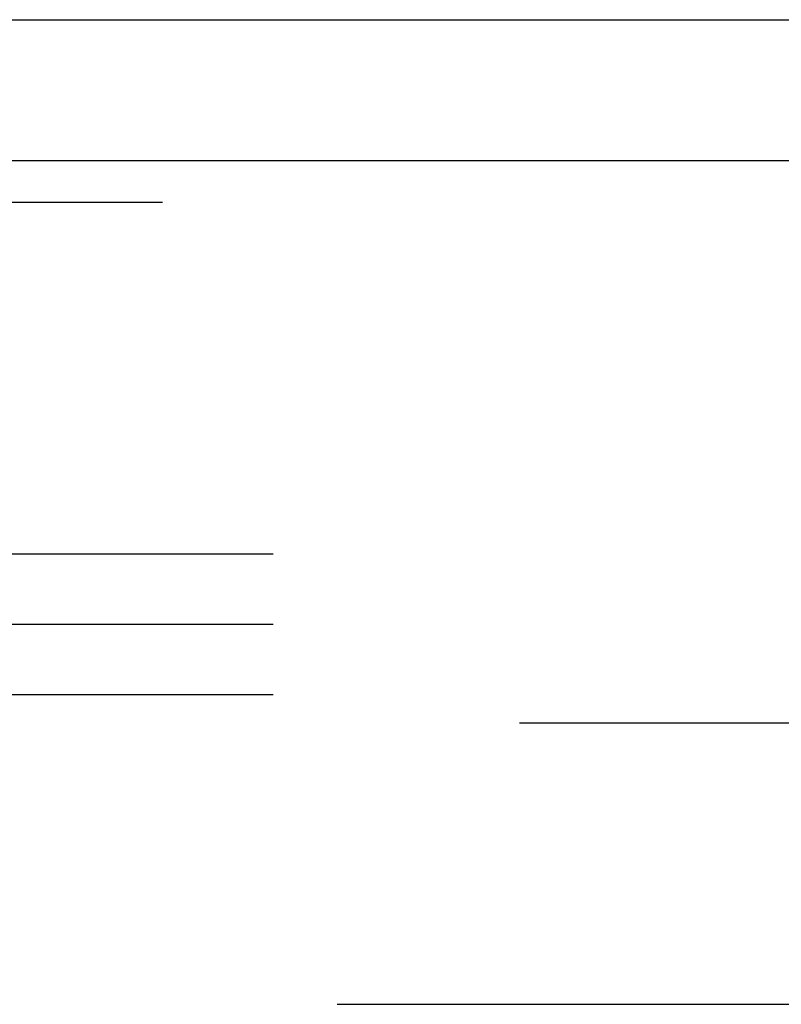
# Model space of a CAD drawing. Header units: inches. Extents: x 0 to 308, y 0 to 199.
# Tile 105 of 139: x 137.51 to 138.86, y 135.08 to 136.83. Entities that reach past the tile are written whole.
import ezdxf

# ---------------------------------------------------------------- set-up
doc = ezdxf.new("R2010")
doc.units = ezdxf.units.IN
doc.header["$LTSCALE"] = 16.920913
doc.header["$MEASUREMENT"] = 0
doc.linetypes.add('HIDDEN', pattern=[0.2, 0.1, -0.1])
doc.layers.get('0').update_dxf_attribs({"linetype": 'CONTINUOUS'})
for name, color, linetype in [('DEFAULT_2', 8, 'HIDDEN'), ('EXD_ENCLOSURE_DOOR_ASSEMBLY', 7, 'CONTINUOUS'), ('SUBPANEL', 7, 'CONTINUOUS')]:
    doc.layers.add(name, color=color, linetype=linetype)

msp = doc.modelspace()

# ---------------------------------------------------------------- linework, layer by layer
at = {"color": 3, "linetype": 'Continuous'}
msp.add_line((126.5877, 136.8338), (141.4377, 136.8338), dxfattribs=at)
at = {"layer": 'DEFAULT_2', "color": 8, "linetype": 'HIDDEN'}
for p, q in [((141.3417, 135.8838), (124.3417, 135.8838)), ((141.3417, 135.7588), (124.3417, 135.7588)), ((141.3417, 135.6338), (124.3417, 135.6338)), ((140.0877, 135.5838), (129.1877, 135.5838))]:
    msp.add_line(p, q, dxfattribs=at)
at = {"layer": 'EXD_ENCLOSURE_DOOR_ASSEMBLY', "color": 3, "linetype": 'Continuous'}
msp.add_line((128.7214, 136.5838), (141.1454, 136.5838), dxfattribs=at)
at = {"layer": 'EXD_ENCLOSURE_DOOR_ASSEMBLY', "color": 8, "linetype": 'HIDDEN'}
msp.add_line((141.1454, 136.5088), (128.7214, 136.5088), dxfattribs=at)
at = {"layer": 'SUBPANEL', "color": 8, "linetype": 'HIDDEN'}
msp.add_line((127.9187, 135.0838), (140.1067, 135.0838), dxfattribs=at)

doc.saveas('drawing.dxf')
